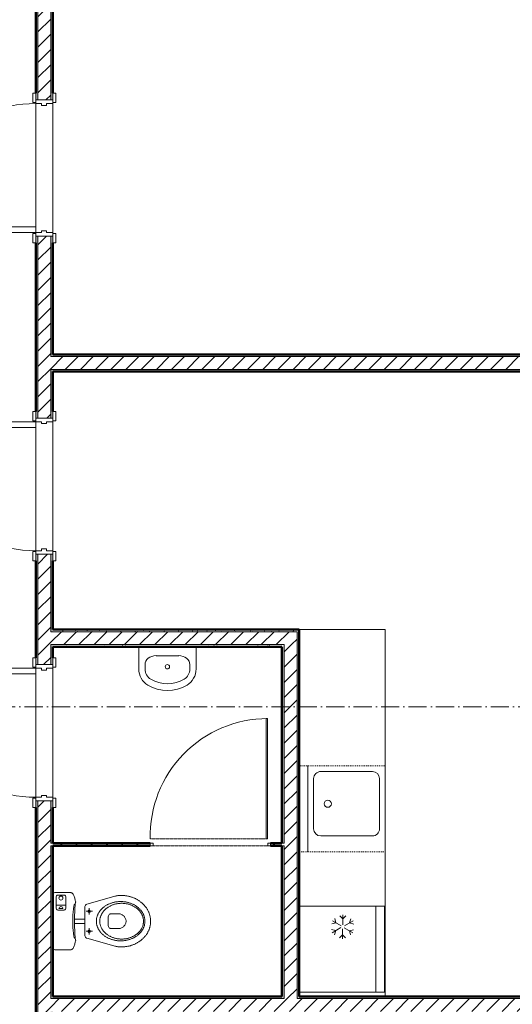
# Model space of a CAD drawing. Header units: millimetres. Extents: x -175722 to -110961, y 52375 to 104640.
# Tile 104 of 146: x -154943 to -154599, y 79926 to 80613. Entities that reach past the tile are written whole.
import ezdxf

# ---------------------------------------------------------------- set-up
doc = ezdxf.new("R2010")
doc.units = ezdxf.units.MM
for name, pattern in [('IMPORT-Kreska', [12.7, 6.35, -6.35]), ('Linia siatki', [19.05, 12.7, -3.175, 0, -3.175]), ('Przerywana gęsta', [4, 2, -2])]:
    doc.linetypes.add(name, pattern=pattern)
for name, color, linetype, lineweight in [('A-DETL-THIN', 151, 'Continuous', 5), ('A-DOOR', 31, 'Continuous', 5), ('A-DOOR-FRAM', 31, 'Continuous', 18), ('A-DOOR-HDLN', 31, 'Przerywana gęsta', 18), ('A-FLOR', 192, 'Continuous', 5), ('A-WALL', 113, 'Continuous', 5), ('A-WALL-PATT', 111, 'Continuous', 50), ('G-IMPT', 8, 'Continuous', 5), ('I-WALL', 2, 'Continuous', 5), ('inst_elektr', 7, 'Continuous', 5), ('inst_sanitarne', 7, 'Continuous', 5), ('L146_dwg', 8, 'Continuous', 5), ('S-GRID', 1, 'Continuous', 5)]:
    doc.layers.add(name, color=color, linetype=linetype, lineweight=lineweight)
pattern_1 = [(37.5, (-124135.7194, 82209.6026), (-0.2031655, 6.2155416), [0.1676, -4.7356, 0.1676, -5.3162, -5.2419]), (37.5, (-124135.7194, 82209.6026), (-0.2031655, 6.2155416), [-10.3871, 0.1676, -5.0743]), (7.5, (-124135.719, 82209.603), (5.7089758, 9.103654), [0.1676, -2.4775, 0.1676, -4.2517, -1.6935]), (7.5, (-124135.719, 82209.603), (5.7089758, 9.103654), [-7.0645, 0.1676, -1.5259]), (327.5, (-124139.687, 82209.6026), (10.0456335, 0.0182419), [0.1676, -1.4453, 0.1676, -5.6388, -7.5806]), (327.5, (-124139.687, 82209.6026), (10.0456335, 0.0182419), [-7.4193, 0.1676, -7.413]), (317.5, (-124139.687, 82209.603), (9.697195, 2.831187), [0.1676, -0.6388, 0.1676, -3.6388, -4.3548]), (317.5, (-124139.687, 82209.603), (9.697195, 2.831187), [-4.6129, 0.1676, -4.1872])]
pattern_2 = [(45, (-124135.7194, 82209.603), (-5.3033009, 5.3033009), [])]

# ---------------------------------------------------------------- blocks, each defined once
blk = doc.blocks.new('Drzwi-wewnętrzne-jednoskrzydłowe-czteropanelowe-drewniane - 90-2420798-PARTER')
at = {"layer": 'A-DOOR', "lineweight": 18}
for p, q in [((450, 956.8), (410, 956.8)), ((410, 956.8), (410, 56.8)), ((450, 56.8), (450, 956.8)), ((410, 56.8), (450, 56.8))]:
    blk.add_line(p, q, dxfattribs=at)
at = {"layer": 'A-DOOR'}
for p, q in [((-456.4, 76.8), (-521.4, 76.8)), ((-521.4, 76.8), (-521.4, 56.8)), ((-456.4, 56.8), (-456.4, 76.8)), ((521.3, 76.8), (456.3, 76.8)), ((456.3, 76.8), (456.3, 56.8)), ((521.3, 56.8), (521.3, 76.8)), ((-521.4, 56.8), (-456.4, 56.8)), ((456.3, 56.8), (521.3, 56.8)), ((-456.4, -63.2), (-521.4, -63.2)), ((-521.4, -63.2), (-521.4, -83.2)), ((-456.4, -83.2), (-456.4, -63.2)), ((521.3, -63.2), (456.3, -63.2)), ((456.3, -63.2), (456.3, -83.2)), ((521.3, -83.2), (521.3, -63.2)), ((-521.4, -83.2), (-456.4, -83.2)), ((456.3, -83.2), (521.3, -83.2))]:
    blk.add_line(p, q, dxfattribs=at)
blk.add_arc((450, 56.8), 900, 90, 180, dxfattribs=at)
at = {"layer": 'A-DOOR-FRAM'}
for p, q in [((-475, 56.8), (-475, -63.2)), ((-450, 56.8), (-456.4, 56.8)), ((-450, 16.8), (-450, 56.8)), ((-437.3, 16.8), (-450, 16.8)), ((-437.3, -18.1), (-437.3, 16.8)), ((450, 16.8), (437.3, 16.8)), ((437.3, 16.8), (437.3, -18.1)), ((450, 56.8), (450, 16.8)), ((456.3, 56.8), (450, 56.8)), ((475, -63.2), (475, 56.8)), ((-456.4, -63.2), (-450, -63.2)), ((-450, -63.2), (-450, -18.1)), ((-450, -18.1), (-437.3, -18.1)), ((437.3, -18.1), (450, -18.1)), ((450, -18.1), (450, -63.2)), ((450, -63.2), (456.3, -63.2))]:
    blk.add_line(p, q, dxfattribs=at)
blk = doc.blocks.new('UMYWALKA 2 - nowy blok_dwg_Basin 01_25-903400-PARTER')
at = {"layer": 'G-IMPT'}
blk.add_line((-479060, 105903), (-479060, 107684), dxfattribs=at)
at = {"layer": 'G-IMPT', "flags": 128}
for points in [[(-483660, 107684), (-483660, 105903), (-483647, 105706), (-483610, 105512), (-483548, 105325), (-483464, 105149), (-483358, 104987), (-483233, 104841), (-483090, 104713), (-482933, 104608), (-482561, 104425), (-482171, 104292), (-481769, 104211), (-481360, 104184), (-480951, 104211), (-480548, 104292), (-480158, 104425), (-479786, 104608), (-479629, 104713), (-479486, 104841), (-479361, 104987), (-479255, 105149), (-479171, 105325), (-479109, 105512), (-479072, 105706), (-479060, 105903)], [(-480449, 106966), (-482271, 106966), (-482271, 106967), (-482444, 106953), (-482611, 106913), (-482764, 106847), (-482899, 106759), (-483010, 106652), (-483092, 106530), (-483142, 106397), (-483160, 106259), (-483160, 105903), (-483152, 105776), (-483128, 105653), (-483088, 105533), (-483035, 105420), (-482967, 105316), (-482887, 105223), (-482795, 105142), (-482695, 105074), (-482379, 104919), (-482048, 104806), (-481707, 104738), (-481360, 104715), (-481013, 104738), (-480671, 104806), (-480340, 104919), (-480025, 105074), (-479924, 105142), (-479833, 105223), (-479752, 105316), (-479685, 105420), (-479631, 105533), (-479591, 105653), (-479568, 105776), (-479560, 105903), (-479560, 106259), (-479577, 106397), (-479627, 106530), (-479709, 106652), (-479820, 106759), (-479955, 106847), (-480108, 106913), (-480275, 106953), (-480449, 106967)]]:
    blk.add_lwpolyline(points, dxfattribs=at)
at = {"layer": 'G-IMPT'}
blk.add_circle((-481360, 106073), 175, dxfattribs=at)
blk = doc.blocks.new('UMYWALKA 2 - Typ 1-2421077-PARTER')
at = {"xscale": 0.08695841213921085, "yscale": 0.08695841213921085, "zscale": 0.08695841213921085, "rotation": 180}
blk.add_blockref('UMYWALKA 2 - nowy blok_dwg_Basin 01_25-903400-PARTER', (-41733.3, 9424.1), dxfattribs=at)
blk = doc.blocks.new('MISKA USTĘPOWA - nowy blok_dwg_KKP2001-SKN-B01x0701-901772-PARTER')
at = {"layer": 'G-IMPT'}
for p, q in [((112.7, -22.6), (112.7, -91)), ((-17, -151.6), (-17, -223.5)), ((0, -151.1), (-0.6, -151)), ((14.8, -151.9), (14.8, -223.5)), ((-93.3, -253.1), (-48, -253.1)), ((-70.7, -231.8), (-70.7, -277.7)), ((46.4, -253.1), (91.7, -253.1)), ((68.9, -231.8), (68.9, -277.7))]:
    blk.add_line(p, q, dxfattribs=at)
at = {"layer": 'G-IMPT', "flags": 128}
for points in [[(0, -151.8), (-5.4, -151.7), (-11, -151.7), (-16.9, -151.7), (-23, -151.7), (-29.2, -151.8), (-35.6, -151.9), (-42, -152), (-48.5, -152.2), (-55.1, -152.4), (-61.6, -152.6), (-68, -152.8), (-74.4, -153.1), (-80.6, -153.4), (-86.6, -153.7), (-92.5, -154.1), (-98.1, -154.5), (-103.4, -154.9), (-108.5, -155.3), (-113.1, -155.8), (-117.4, -156.3), (-121.3, -156.8), (-124.7, -157.3), (-127.6, -157.8), (-130, -158.4), (-131.8, -159), (-133, -159.6), (-138.6, -157.9), (-144.2, -156.4), (-149.9, -155), (-155.5, -153.6), (-161, -152.4), (-166.4, -151), (-171.7, -149.6), (-178.4, -147.2), (-184.3, -144.2), (-189.5, -140.7), (-193.7, -136.8), (-196.9, -132.7), (-198.8, -128.5), (-199.5, -124.3), (-199.5, -14.8), (-198.4, -9), (-195.5, -4.3), (-191.1, -1.2), (-185.7, 0)], [(185.7, 0), (191.1, -1.2), (195.5, -4.3), (198.4, -9), (199.5, -14.8), (199.5, -124.3), (198.8, -128.5), (196.9, -132.7), (193.7, -136.8), (189.5, -140.7), (184.3, -144.2), (178.4, -147.2), (171.7, -149.6), (166.4, -151), (161, -152.4), (155.5, -153.6), (149.9, -155), (144.2, -156.4), (138.6, -157.9), (133, -159.6), (131.8, -159), (130, -158.4), (127.6, -157.8), (124.7, -157.3), (121.3, -156.8), (117.4, -156.3), (113.1, -155.8), (108.5, -155.3), (103.4, -154.9), (98.1, -154.5), (92.5, -154.1), (86.6, -153.7), (80.6, -153.4), (74.4, -153.1), (68, -152.8), (61.6, -152.6), (55.1, -152.4), (48.5, -152.2), (42, -152), (35.6, -151.9), (29.2, -151.8), (23, -151.7), (16.9, -151.7), (11, -151.7), (5.4, -151.7), (0, -151.8)], [(-121.4, -150.3), (-116.4, -149.3), (-111.5, -148.4), (-106.5, -147.5), (-101.6, -146.7), (-96.6, -145.9), (-91.7, -145.1), (-86.7, -144.4), (-81.8, -143.7), (-76.8, -143.1), (-71.8, -142.5), (-66.9, -142), (-61.9, -141.4), (-57, -141), (-52, -140.5), (-47.1, -140.1), (-42.1, -139.8), (-37.2, -139.4), (-32.2, -139.2), (-27.3, -138.9), (-22.3, -138.7), (-17.3, -138.6), (-12.4, -138.4), (-7.4, -138.4), (-2.5, -138.3), (2.5, -138.3), (7.4, -138.4), (12.4, -138.4), (17.3, -138.6), (22.3, -138.7), (27.2, -138.9), (32.2, -139.2), (37.2, -139.4), (42.1, -139.8), (47.1, -140.1), (52, -140.5), (57, -141), (61.9, -141.4), (66.9, -142), (71.8, -142.5), (76.8, -143.1), (81.8, -143.7), (86.7, -144.4), (91.7, -145.1), (96.6, -145.9), (101.6, -146.7), (106.5, -147.5), (111.5, -148.4), (116.4, -149.3), (121.4, -150.3)], [(179.6, -478.3), (179.5, -483.3), (179.4, -488.3), (179.1, -493.3), (178.7, -498.2), (178.2, -503.1), (177.6, -508), (177, -512.8), (176.2, -517.6), (175.3, -522.4), (174.3, -527.1), (173.2, -531.8), (172.1, -536.4), (170.8, -541), (169.4, -545.5), (168, -550), (166.4, -554.4), (164.8, -558.8), (163.1, -563.2), (161.3, -567.5), (159.4, -571.7), (157.4, -575.9), (155.4, -580), (153.2, -584), (151, -588), (148.7, -592), (146.3, -595.8), (143.9, -599.7), (141.4, -603.4), (138.8, -607.1), (136.1, -610.7), (133.4, -614.2), (130.6, -617.7), (127.7, -621.1), (124.8, -624.4), (121.8, -627.6), (118.7, -630.8), (115.6, -633.9), (112.4, -636.9), (109.1, -639.8), (105.8, -642.6), (102.4, -645.4), (99, -648), (95.5, -650.6), (92, -653.1), (88.4, -655.5), (84.8, -657.8), (81.1, -660), (77.4, -662.2), (73.6, -664.2), (69.8, -666.1), (65.9, -668), (62, -669.7), (58.1, -671.3), (54.1, -672.8), (50, -674.3), (46, -675.6), (41.9, -676.8), (37.7, -677.9), (33.5, -678.9), (29.3, -679.8), (25.1, -680.5), (20.8, -681.2), (16.5, -681.7), (12.2, -682.1), (7.9, -682.5), (3.5, -682.6), (-0.9, -682.7), (-5.3, -682.6), (-9.7, -682.5), (-14, -682.1), (-18.3, -681.7), (-22.6, -681.2), (-26.9, -680.5), (-31.1, -679.8), (-35.3, -678.9), (-39.4, -677.9), (-43.5, -676.8), (-47.6, -675.6), (-51.7, -674.3), (-55.7, -672.8), (-59.6, -671.3), (-63.6, -669.7), (-67.4, -668), (-71.3, -666.1), (-75.1, -664.2), (-78.8, -662.2), (-82.5, -660), (-86.2, -657.8), (-89.8, -655.5), (-93.3, -653.1), (-96.8, -650.6), (-100.3, -648), (-103.6, -645.4), (-107, -642.6), (-110.2, -639.8), (-113.4, -636.9), (-116.6, -633.9), (-119.7, -630.8), (-122.7, -627.6), (-125.7, -624.4), (-128.6, -621.1), (-131.4, -617.7), (-134.2, -614.2), (-136.9, -610.7), (-139.5, -607.1), (-142.1, -603.4), (-144.5, -599.7), (-146.9, -595.8), (-149.3, -592), (-151.5, -588), (-153.7, -584), (-155.8, -580), (-157.8, -575.9), (-159.8, -571.7), (-161.6, -567.5), (-163.4, -563.2), (-165.1, -558.8), (-166.7, -554.4), (-168.2, -550), (-169.6, -545.5), (-171, -541), (-172.2, -536.4), (-173.4, -531.8), (-174.4, -527.1), (-175.4, -522.4), (-176.2, -517.6), (-177, -512.8), (-177.7, -508), (-178.3, -503.1), (-178.7, -498.2), (-179.1, -493.3), (-179.4, -488.3), (-179.5, -483.3), (-179.6, -478.3), (-179.5, -472.3), (-179.2, -466.4), (-178.7, -460.5), (-178, -454.6), (-177.2, -448.8), (-176.2, -443.1), (-175.2, -437.4), (-174, -431.7), (-172.7, -426.1), (-119.3, -237.9), (-117.4, -233.4), (-114.7, -229.9), (-111.2, -227.2), (-107.1, -225.3), (-102.5, -224), (-97.5, -223.2), (-92.1, -222.9), (-86.6, -222.7), (-80.9, -222.7), (-0.9, -222.7), (80.8, -222.7)], [(-62.7, -253.1), (-62.7, -253), (-62.7, -252.8), (-62.8, -252.6), (-62.8, -252.5), (-62.8, -252.3), (-62.8, -252.2), (-62.8, -252), (-62.8, -251.9), (-62.9, -251.7), (-62.9, -251.6), (-62.9, -251.4), (-63, -251.3), (-63, -251.1), (-63, -251), (-63.1, -250.8), (-63.1, -250.7), (-63.2, -250.5), (-63.2, -250.4), (-63.3, -250.2), (-63.3, -250.1), (-63.4, -249.9), (-63.5, -249.8), (-63.5, -249.7), (-63.6, -249.5), (-63.7, -249.4), (-63.7, -249.3), (-63.8, -249.1), (-63.9, -249), (-64, -248.9), (-64, -248.7), (-64.1, -248.6), (-64.2, -248.5), (-64.3, -248.3), (-64.4, -248.2), (-64.5, -248.1), (-64.6, -248), (-64.7, -247.9), (-64.8, -247.7), (-64.9, -247.6), (-65, -247.5), (-65.1, -247.4), (-65.2, -247.3), (-65.3, -247.2), (-65.5, -247.1), (-65.6, -247), (-65.7, -246.9), (-65.8, -246.8), (-65.9, -246.7), (-66.1, -246.6), (-66.2, -246.5), (-66.3, -246.4), (-66.5, -246.4), (-66.6, -246.3), (-66.7, -246.2), (-66.9, -246.1), (-67, -246), (-67.1, -246), (-67.3, -245.9), (-67.4, -245.8), (-67.6, -245.8), (-67.7, -245.7), (-67.8, -245.7), (-68, -245.6), (-68.1, -245.6), (-68.3, -245.5), (-68.4, -245.5), (-68.6, -245.4), (-68.7, -245.4), (-68.9, -245.3), (-69, -245.3), (-69.2, -245.3), (-69.3, -245.2), (-69.5, -245.2), (-69.6, -245.2), (-69.8, -245.2), (-69.9, -245.2), (-70.1, -245.1), (-70.2, -245.1), (-70.4, -245.1), (-70.6, -245.1), (-70.7, -245.1), (-70.9, -245.1), (-71, -245.1), (-71.2, -245.1), (-71.3, -245.1), (-71.5, -245.2), (-71.6, -245.2), (-71.8, -245.2), (-71.9, -245.2), (-72.1, -245.2), (-72.2, -245.3), (-72.4, -245.3), (-72.6, -245.3), (-72.7, -245.4), (-72.9, -245.4), (-73, -245.5), (-73.1, -245.5), (-73.3, -245.5), (-73.4, -245.6), (-73.6, -245.6), (-73.7, -245.7), (-73.9, -245.8), (-74, -245.8), (-74.2, -245.9), (-74.3, -246), (-74.4, -246), (-74.6, -246.1), (-74.7, -246.2), (-74.8, -246.3), (-75, -246.3), (-75.1, -246.4), (-75.2, -246.5), (-75.4, -246.6), (-75.5, -246.7), (-75.6, -246.8), (-75.7, -246.9), (-75.8, -247), (-76, -247.1), (-76.1, -247.2), (-76.2, -247.3), (-76.3, -247.4), (-76.4, -247.5), (-76.5, -247.6), (-76.6, -247.7), (-76.7, -247.8), (-76.8, -248), (-76.9, -248.1), (-77, -248.2), (-77.1, -248.3), (-77.2, -248.4), (-77.3, -248.6), (-77.4, -248.7), (-77.5, -248.8), (-77.5, -249), (-77.6, -249.1), (-77.7, -249.2), (-77.8, -249.4), (-77.8, -249.5), (-77.9, -249.6), (-78, -249.8), (-78, -249.9), (-78.1, -250.1), (-78.2, -250.2), (-78.2, -250.4), (-78.3, -250.5), (-78.3, -250.7), (-78.4, -250.8), (-78.4, -250.9), (-78.4, -251.1), (-78.5, -251.2), (-78.5, -251.4), (-78.5, -251.6), (-78.6, -251.7), (-78.6, -251.9), (-78.6, -252), (-78.6, -252.2), (-78.7, -252.3), (-78.7, -252.5), (-78.7, -252.6), (-78.7, -252.8), (-78.7, -252.9), (-78.7, -253.1), (-78.7, -253.2), (-78.7, -253.4), (-78.7, -253.6), (-78.7, -253.7), (-78.7, -253.9), (-78.6, -254), (-78.6, -254.2), (-78.6, -254.3), (-78.6, -254.5), (-78.6, -254.6), (-78.5, -254.8), (-78.5, -254.9), (-78.5, -255.1), (-78.4, -255.2), (-78.4, -255.4), (-78.3, -255.5), (-78.3, -255.7), (-78.2, -255.8), (-78.2, -256), (-78.1, -256.1), (-78.1, -256.2), (-78, -256.4), (-77.9, -256.5), (-77.9, -256.7), (-77.8, -256.8), (-77.7, -256.9), (-77.6, -257.1), (-77.6, -257.2), (-77.5, -257.3), (-77.4, -257.5), (-77.3, -257.6), (-77.2, -257.7), (-77.1, -257.9), (-77, -258), (-76.9, -258.1), (-76.8, -258.2), (-76.7, -258.3), (-76.6, -258.5), (-76.5, -258.6), (-76.4, -258.7), (-76.3, -258.8), (-76.2, -258.9), (-76.1, -259), (-76, -259.1), (-75.9, -259.2), (-75.7, -259.3), (-75.6, -259.4), (-75.5, -259.5), (-75.4, -259.6), (-75.2, -259.7), (-75.1, -259.8), (-75, -259.8), (-74.9, -259.9), (-74.7, -260), (-74.6, -260.1), (-74.4, -260.2), (-74.3, -260.2), (-74.2, -260.3), (-74, -260.4), (-73.9, -260.4), (-73.7, -260.5), (-73.6, -260.5), (-73.5, -260.6), (-73.3, -260.6), (-73.2, -260.7), (-73, -260.7), (-72.9, -260.8), (-72.7, -260.8), (-72.6, -260.9), (-72.4, -260.9), (-72.3, -260.9), (-72.1, -261), (-72, -261), (-71.8, -261), (-71.7, -261), (-71.5, -261), (-71.3, -261.1), (-71.2, -261.1), (-71, -261.1), (-70.9, -261.1), (-70.7, -261.1), (-70.6, -261.1), (-70.4, -261.1), (-70.3, -261.1), (-70.1, -261.1), (-70, -261), (-69.8, -261), (-69.7, -261), (-69.5, -261), (-69.3, -261), (-69.2, -260.9), (-69, -260.9), (-68.9, -260.9), (-68.7, -260.8), (-68.6, -260.8), (-68.4, -260.7), (-68.3, -260.7), (-68.1, -260.7), (-68, -260.6), (-67.9, -260.5), (-67.7, -260.5), (-67.6, -260.4), (-67.4, -260.4), (-67.3, -260.3), (-67.1, -260.2), (-67, -260.2), (-66.9, -260.1), (-66.7, -260), (-66.6, -259.9), (-66.5, -259.9), (-66.3, -259.8), (-66.2, -259.7), (-66.1, -259.6), (-66, -259.5), (-65.8, -259.4), (-65.7, -259.3), (-65.6, -259.2), (-65.5, -259.1), (-65.4, -259), (-65.3, -258.9), (-65.1, -258.8), (-65, -258.7), (-64.9, -258.6), (-64.8, -258.5), (-64.7, -258.4), (-64.6, -258.2), (-64.5, -258.1), (-64.4, -258), (-64.3, -257.9), (-64.2, -257.7), (-64.1, -257.6), (-64.1, -257.5), (-64, -257.4), (-63.9, -257.2), (-63.8, -257.1), (-63.7, -257), (-63.7, -256.8), (-63.6, -256.7), (-63.5, -256.6), (-63.5, -256.4), (-63.4, -256.3), (-63.3, -256.1), (-63.3, -256), (-63.2, -255.8), (-63.2, -255.7), (-63.1, -255.5), (-63.1, -255.4), (-63, -255.2), (-63, -255.1), (-63, -254.9), (-62.9, -254.8), (-62.9, -254.6), (-62.9, -254.5), (-62.8, -254.3), (-62.8, -254.2), (-62.8, -254), (-62.8, -253.9), (-62.8, -253.7), (-62.8, -253.6), (-62.7, -253.4), (-62.7, -253.3), (-62.7, -253.1)], [(76.9, -253.1), (75.7, -257.5), (72.8, -260.2), (68.9, -261.1), (65.1, -260.2), (62.2, -257.5), (61, -253.1), (62.2, -248.7), (65.1, -246), (68.9, -245.1), (72.8, -246), (75.7, -248.7), (76.9, -253.1)], [(80.8, -222.7), (86.3, -222.7), (91.8, -222.8), (97.2, -223.2), (102.4, -224), (107.1, -225.2), (111.3, -227.1), (114.8, -229.7), (117.5, -233.1), (119.2, -237.5), (172.7, -426.1), (174, -431.7), (175.2, -437.4), (176.2, -443.1), (177.2, -448.8), (178, -454.6), (178.7, -460.5), (179.2, -466.4), (179.5, -472.3), (179.6, -478.3)]]:
    blk.add_lwpolyline(points, dxfattribs=at)
for points in [[(89.5, -22.6), (170.5, -22.6), (176.4, -24.3), (180.6, -28.9), (182.2, -35.3), (182.2, -77.9), (180.6, -84.3), (176.4, -88.9), (170.5, -90.6), (89.5, -90.6), (83.6, -88.9), (79.4, -84.3), (77.8, -77.9), (77.8, -35.3), (79.4, -28.9), (83.6, -24.3)], [(87.9, -56.6), (87.8, -70.7), (87.8, -70.7), (87.9, -70.7), (87.9, -70.7), (93.4, -69.6), (97.9, -66.6), (100.9, -62.1), (102.1, -56.6), (100.9, -51.1), (97.9, -46.6), (93.4, -43.6), (87.9, -42.5)], [(161, -42.5), (166.5, -43.6), (171, -46.6), (174, -51.1), (175.1, -56.6), (174, -62.1), (171, -66.6), (166.5, -69.6), (161, -70.7), (155.5, -69.6), (151, -66.6), (148, -62.1), (146.8, -56.6), (148, -51.1), (151, -46.6), (155.5, -43.6)], [(-0.2, -303.6), (-4.4, -303.7), (-8.7, -303.9), (-12.8, -304.3), (-17, -304.9), (-21.1, -305.6), (-25.2, -306.4), (-29.3, -307.4), (-33.3, -308.6), (-37.2, -309.9), (-41.1, -311.3), (-45, -312.9), (-48.8, -314.6), (-52.5, -316.5), (-56.2, -318.5), (-59.9, -320.6), (-63.5, -322.8), (-67, -325.2), (-70.4, -327.7), (-73.8, -330.3), (-77.2, -333), (-80.4, -335.8), (-83.6, -338.8), (-86.8, -341.8), (-89.8, -345), (-92.8, -348.3), (-95.7, -351.6), (-98.5, -355.1), (-101.2, -358.7), (-103.9, -362.4), (-106.4, -366.1), (-108.9, -370), (-111.3, -373.9), (-113.6, -378), (-115.8, -382.1), (-117.9, -386.3), (-119.9, -390.6), (-121.8, -394.9), (-123.6, -399.4), (-125.3, -403.9), (-126.9, -408.4), (-128.4, -413.1), (-129.8, -417.8), (-131.1, -422.6), (-132.2, -427.4), (-133.3, -432.3), (-134.2, -437.2), (-135, -442.2), (-135.7, -447.3), (-136.3, -452.4), (-136.8, -457.5), (-137.1, -462.7), (-137.3, -467.9), (-137.3, -473.2), (-137.3, -478.5), (-137.1, -483.7), (-136.8, -488.9), (-136.3, -494), (-135.7, -499.1), (-135, -504.2), (-134.2, -509.2), (-133.3, -514.1), (-132.2, -519), (-131.1, -523.8), (-129.8, -528.6), (-128.4, -533.3), (-126.9, -537.9), (-125.3, -542.5), (-123.6, -547), (-121.8, -551.5), (-119.9, -555.8), (-117.9, -560.1), (-115.8, -564.3), (-113.6, -568.4), (-111.3, -572.4), (-108.9, -576.4), (-106.4, -580.3), (-103.9, -584), (-101.2, -587.7), (-98.5, -591.3), (-95.7, -594.7), (-92.8, -598.1), (-89.8, -601.4), (-86.8, -604.6), (-83.6, -607.6), (-80.4, -610.6), (-77.2, -613.4), (-73.8, -616.1), (-70.4, -618.7), (-67, -621.2), (-63.5, -623.6), (-59.9, -625.8), (-56.2, -627.9), (-52.5, -629.9), (-48.8, -631.8), (-45, -633.5), (-41.1, -635), (-37.2, -636.5), (-33.3, -637.8), (-29.3, -638.9), (-25.2, -639.9), (-21.1, -640.8), (-17, -641.5), (-12.8, -642.1), (-8.7, -642.5), (-4.4, -642.7), (-0.2, -642.8), (4.1, -642.7), (8.3, -642.5), (12.5, -642.1), (16.7, -641.5), (20.8, -640.8), (24.9, -639.9), (28.9, -638.9), (32.9, -637.8), (36.9, -636.5), (40.8, -635), (44.7, -633.5), (48.5, -631.8), (52.2, -629.9), (55.9, -627.9), (59.6, -625.8), (63.1, -623.6), (66.7, -621.2), (70.1, -618.7), (73.5, -616.1), (76.9, -613.4), (80.1, -610.6), (83.3, -607.6), (86.4, -604.6), (89.5, -601.4), (92.4, -598.1), (95.3, -594.7), (98.2, -591.3), (100.9, -587.7), (103.5, -584), (106.1, -580.3), (108.6, -576.4), (111, -572.4), (113.3, -568.4), (115.5, -564.3), (117.6, -560.1), (119.6, -555.8), (121.5, -551.5), (123.3, -547), (125, -542.5), (126.6, -537.9), (128.1, -533.3), (129.5, -528.6), (130.8, -523.8), (131.9, -519), (133, -514.1), (133.9, -509.2), (134.7, -504.2), (135.4, -499.1), (136, -494), (136.4, -488.9), (136.8, -483.7), (136.9, -478.5), (137, -473.2), (136.9, -467.9), (136.8, -462.7), (136.4, -457.5), (136, -452.4), (135.4, -447.3), (134.7, -442.2), (133.9, -437.2), (133, -432.3), (131.9, -427.4), (130.8, -422.6), (129.5, -417.8), (128.1, -413.1), (126.6, -408.4), (125, -403.9), (123.3, -399.4), (121.5, -394.9), (119.6, -390.6), (117.6, -386.3), (115.5, -382.1), (113.3, -378), (111, -373.9), (108.6, -370), (106.1, -366.1), (103.5, -362.4), (100.9, -358.7), (98.2, -355.1), (95.3, -351.6), (92.4, -348.3), (89.5, -345), (86.4, -341.8), (83.3, -338.8), (80.1, -335.8), (76.9, -333), (73.5, -330.3), (70.1, -327.7), (66.7, -325.2), (63.1, -322.8), (59.6, -320.6), (55.9, -318.5), (52.2, -316.5), (48.5, -314.6), (44.7, -312.9), (40.8, -311.3), (36.9, -309.9), (32.9, -308.6), (28.9, -307.4), (24.9, -306.4), (20.8, -305.6), (16.7, -304.9), (12.5, -304.3), (8.3, -303.9), (4.1, -303.7)], [(-0.2, -327.7), (-4.4, -327.8), (-8.7, -328.1), (-12.9, -328.5), (-17, -329.1), (-21.2, -329.9), (-25.2, -330.8), (-29.3, -331.9), (-33.2, -333.2), (-37.2, -334.6), (-41, -336.2), (-44.9, -337.9), (-48.6, -339.7), (-52.3, -341.7), (-55.9, -343.9), (-59.5, -346.2), (-63, -348.6), (-66.4, -351.1), (-69.8, -353.8), (-73.1, -356.6), (-76.3, -359.6), (-79.4, -362.6), (-82.4, -365.8), (-85.4, -369.1), (-88.3, -372.5), (-91, -376), (-93.7, -379.6), (-96.3, -383.3), (-98.8, -387.1), (-101.2, -391.1), (-103.5, -395.1), (-105.7, -399.2), (-107.8, -403.4), (-109.8, -407.7), (-111.6, -412), (-113.4, -416.5), (-115, -421), (-116.6, -425.6), (-118, -430.2), (-119.2, -435), (-120.4, -439.8), (-121.4, -444.7), (-122.3, -449.6), (-123.1, -454.6), (-123.7, -459.6), (-124.2, -464.7), (-124.6, -469.8), (-124.8, -475), (-124.9, -480.3), (-124.8, -485.5), (-124.6, -490.7), (-124.2, -495.8), (-123.7, -500.9), (-123.1, -506), (-122.3, -510.9), (-121.4, -515.9), (-120.4, -520.7), (-119.2, -525.5), (-118, -530.3), (-116.6, -534.9), (-115, -539.5), (-113.4, -544.1), (-111.6, -548.5), (-109.8, -552.9), (-107.8, -557.2), (-105.7, -561.3), (-103.5, -565.5), (-101.2, -569.5), (-98.8, -573.4), (-96.3, -577.2), (-93.7, -580.9), (-91, -584.5), (-88.3, -588), (-85.4, -591.4), (-82.4, -594.7), (-79.4, -597.9), (-76.3, -601), (-73.1, -603.9), (-69.8, -606.7), (-66.4, -609.4), (-63, -611.9), (-59.5, -614.4), (-55.9, -616.6), (-52.3, -618.8), (-48.6, -620.8), (-44.9, -622.7), (-41, -624.4), (-37.2, -625.9), (-33.2, -627.3), (-29.3, -628.6), (-25.2, -629.7), (-21.2, -630.6), (-17, -631.4), (-12.9, -632), (-8.7, -632.5), (-4.4, -632.7), (-0.2, -632.8), (4.1, -632.7), (8.4, -632.5), (12.6, -632), (16.7, -631.4), (20.8, -630.6), (24.9, -629.7), (28.9, -628.6), (32.9, -627.3), (36.9, -625.9), (40.7, -624.4), (44.5, -622.7), (48.3, -620.8), (52, -618.8), (55.6, -616.6), (59.2, -614.4), (62.7, -611.9), (66.1, -609.4), (69.5, -606.7), (72.8, -603.9), (76, -601), (79.1, -597.9), (82.1, -594.7), (85.1, -591.4), (87.9, -588), (90.7, -584.5), (93.4, -580.9), (96, -577.2), (98.5, -573.4), (100.9, -569.5), (103.2, -565.5), (105.4, -561.3), (107.5, -557.2), (109.5, -552.9), (111.3, -548.5), (113.1, -544.1), (114.7, -539.5), (116.2, -534.9), (117.6, -530.3), (118.9, -525.5), (120.1, -520.7), (121.1, -515.9), (122, -510.9), (122.8, -506), (123.4, -500.9), (123.9, -495.8), (124.3, -490.7), (124.5, -485.5), (124.5, -480.3), (124.5, -475), (124.3, -469.8), (123.9, -464.7), (123.4, -459.6), (122.8, -454.6), (122, -449.6), (121.1, -444.7), (120.1, -439.8), (118.9, -435), (117.6, -430.2), (116.2, -425.6), (114.7, -421), (113.1, -416.5), (111.3, -412), (109.5, -407.7), (107.5, -403.4), (105.4, -399.2), (103.2, -395.1), (100.9, -391.1), (98.5, -387.1), (96, -383.3), (93.4, -379.6), (90.7, -376), (87.9, -372.5), (85.1, -369.1), (82.1, -365.8), (79.1, -362.6), (76, -359.6), (72.8, -356.6), (69.5, -353.8), (66.1, -351.1), (62.7, -348.6), (59.2, -346.2), (55.6, -343.9), (52, -341.7), (48.3, -339.7), (44.5, -337.9), (40.7, -336.2), (36.9, -334.6), (32.9, -333.2), (28.9, -331.9), (24.9, -330.8), (20.8, -329.9), (16.7, -329.1), (12.6, -328.5), (8.4, -328.1), (4.1, -327.8)], [(-2.5, -387), (-30.4, -387), (-37.5, -387.8), (-42.9, -390), (-46.8, -393.1), (-49.3, -396.9), (-50.8, -400.9), (-51.5, -404.9), (-51.7, -408.3), (-51.9, -461), (-51.5, -466), (-50.6, -470.9), (-49.1, -475.7), (-47.1, -480.3), (-44.7, -484.7), (-41.8, -488.8), (-38.6, -492.7), (-35, -496.4), (-31.1, -499.7), (-27.1, -502.6), (-22.8, -505.2), (-18.4, -507.4), (-13.9, -509.1), (-9.3, -510.4), (-4.7, -511.2), (-0.2, -511.5), (4.1, -511.2), (8.4, -510.5), (12.7, -509.4), (17, -507.8), (21.2, -505.9), (25.2, -503.5), (29.2, -500.9), (32.9, -497.9), (36.4, -494.6), (39.6, -491.1), (42.5, -487.3), (45.1, -483.2), (47.3, -479), (49.1, -474.6), (50.4, -470.1), (51.2, -465.5), (51.5, -460.7), (51.5, -408.1), (51.3, -404.7), (50.6, -400.9), (49.1, -396.9), (46.5, -393.1), (42.7, -390), (37.3, -387.8), (30.1, -387)]]:
    blk.add_lwpolyline(points, close=True, dxfattribs=at)
blk = doc.blocks.new('MISKA USTĘPOWA - Typ 1-2421141-PARTER')
at = {"rotation": 180}
blk.add_blockref('MISKA USTĘPOWA - nowy blok_dwg_KKP2001-SKN-B01x0701-901772-PARTER', (125, 60), dxfattribs=at)
blk = doc.blocks.new('Drzwi jednoskrzydlowe - 80-2421347-PARTER')
at = {"layer": 'A-DOOR'}
for p, q in [((-344.4, 11.5), (-334.4, 11.5)), ((-344.4, -828.5), (-344.4, 11.5)), ((-334.4, 11.5), (-334.4, -828.5)), ((-334.4, -828.5), (-344.4, -828.5))]:
    blk.add_line(p, q, dxfattribs=at)
blk.add_arc((-344.4, -8.9), 819.6, 270, 1.42535, dxfattribs=at)
at = {"layer": 'A-DOOR-FRAM'}
for p, q in [((-365, 40), (-365, 60)), ((-365, 60), (-345, 60)), ((-345, 40), (-365, 40)), ((-345, 60), (-345, 40)), ((455, 40), (455, 60)), ((455, 60), (475, 60)), ((475, 40), (455, 40)), ((475, 60), (475, 40))]:
    blk.add_line(p, q, dxfattribs=at)
at = {"layer": 'A-DOOR-HDLN'}
for p, q in [((-345, 60), (455, 60)), ((-344.4, 11.5), (475, 11.5))]:
    blk.add_line(p, q, dxfattribs=at)
blk = doc.blocks.new('Drzwi-wewnętrzne-jednoskrzydłowe-czteropanelowe-drewniane - 90-2421875-PARTER')
at = {"layer": 'A-DOOR'}
for p, q in [((-521.4, 83.2), (-456.4, 83.2)), ((-521.4, 63.2), (-521.4, 83.2)), ((-456.4, 83.2), (-456.4, 63.2)), ((456.3, 83.2), (521.3, 83.2)), ((456.3, 63.2), (456.3, 83.2)), ((521.3, 83.2), (521.3, 63.2)), ((-456.4, 63.2), (-521.4, 63.2)), ((521.3, 63.2), (456.3, 63.2)), ((-521.4, -56.8), (-456.4, -56.8)), ((-521.4, -76.8), (-521.4, -56.8)), ((-456.4, -56.8), (-456.4, -76.8)), ((456.3, -56.8), (521.3, -56.8)), ((456.3, -76.8), (456.3, -56.8)), ((521.3, -56.8), (521.3, -76.8)), ((-456.4, -76.8), (-521.4, -76.8)), ((521.3, -76.8), (456.3, -76.8))]:
    blk.add_line(p, q, dxfattribs=at)
at = {"layer": 'A-DOOR', "lineweight": 18}
for p, q in [((410, -56.8), (450, -56.8)), ((410, -956.8), (410, -56.8)), ((450, -56.8), (450, -956.8)), ((450, -956.8), (410, -956.8))]:
    blk.add_line(p, q, dxfattribs=at)
at = {"layer": 'A-DOOR'}
blk.add_arc((450, -56.8), 900, 180, 270, dxfattribs=at)
at = {"layer": 'A-DOOR-FRAM'}
for p, q in [((-475, -56.8), (-475, 63.2)), ((-456.4, 63.2), (-450, 63.2)), ((-450, 63.2), (-450, 18.1)), ((-450, 18.1), (-437.3, 18.1)), ((-437.3, 18.1), (-437.3, -16.8)), ((437.3, 18.1), (450, 18.1)), ((437.3, -16.8), (437.3, 18.1)), ((450, 63.2), (456.3, 63.2)), ((450, 18.1), (450, 63.2)), ((475, 63.2), (475, -56.8)), ((-450, -56.8), (-456.4, -56.8)), ((-450, -16.8), (-450, -56.8)), ((-437.3, -16.8), (-450, -16.8)), ((450, -16.8), (437.3, -16.8)), ((450, -56.8), (450, -16.8)), ((456.3, -56.8), (450, -56.8))]:
    blk.add_line(p, q, dxfattribs=at)
blk = doc.blocks.new('L146_dwg_Zlew 2D - 60x60 jednokomorowy-16008682-146  Piętro 6 C-2457469-PARTER')
at = {"layer": 'inst_sanitarne', "color": 9, "linetype": 'IMPORT-Kreska'}
for p, q in [((0, 600), (0, 0)), ((600, 0), (600, 600))]:
    blk.add_line(p, q, dxfattribs=at)
at = {"layer": 'inst_sanitarne', "color": 9}
for p, q in [((600, 600), (0, 600)), ((440, 560), (90, 560)), ((40, 510), (40, 150)), ((490, 150), (490, 510)), ((90, 100), (440, 100)), ((0, 60), (600, 60))]:
    blk.add_line(p, q, dxfattribs=at)
blk.add_circle((265, 199), 25, dxfattribs=at)
for centre, start, end in [((90, 510), 90, 180), ((440, 510), 360, 90), ((90, 150), 180, 270), ((440, 150), 270, 0)]:
    blk.add_arc(centre, 50, start, end, dxfattribs=at)
blk = doc.blocks.new('L146_dwg_Lodówka_2D - Lodówka_2D-15743939-146  Piętro 6 C-2457470-PARTER')
at = {"layer": 'inst_elektr', "color": 9}
for p, q in [((450, 304.4), (415, 365.1)), ((463.3, 303.7), (498.3, 364.4)), ((442.7, 293.2), (372.7, 293.2)), ((448.7, 281.3), (413.7, 220.7)), ((462.1, 280.6), (497.1, 220)), ((469.4, 291.8), (539.4, 291.8)), ((0, 60), (600, 60))]:
    blk.add_line(p, q, dxfattribs=at)
at = {"layer": 'inst_elektr', "color": 9, "flags": 128}
blk.add_lwpolyline([(600, 600), (600, 0), (0, 0), (0, 600)], close=True, dxfattribs=at)
for points in [[(436.7, 369.8), (429, 340.8), (400, 348.6)], [(513.3, 347.9), (484.3, 340.1), (476.6, 369.1)], [(379.5, 314.4), (400.7, 293.2), (379.5, 272)], [(532.6, 270.6), (511.4, 291.8), (532.6, 313)], [(398.8, 237.2), (427.7, 244.9), (435.5, 216)], [(475.3, 215.3), (483.1, 244.2), (512.1, 236.5)]]:
    blk.add_lwpolyline(points, dxfattribs=at)
blk = doc.blocks.new('1')
at = {"layer": 'A-WALL-PATT', "lineweight": 5}
h = blk.add_hatch(dxfattribs=at)
h.set_pattern_fill('FP_1', color=256, scale=0.1, style=0, pattern_type=2)
h.set_pattern_definition(pattern_1)
h.paths.add_polyline_path([(-150782.15, 84979.25), (-150782.15, 85010.75), (-150783.65, 85010.75), (-150783.65, 84979.25)])
h.paths.add_polyline_path([(-150782.15, 85105.75), (-150782.15, 85259.75), (-150783.65, 85259.75), (-150783.65, 85105.75)])
h.paths.add_polyline_path([(-150783.65, 85354.75), (-150782.15, 85354.75), (-150782.15, 85431.75), (-150783.65, 85431.75), (-150783.65, 85359.38)])
h.paths.add_polyline_path([(-150783.65, 85526.75), (-150782.15, 85526.75), (-150782.15, 85653.75), (-150783.65, 85653.75), (-150783.65, 85531.38)])
h.paths.add_polyline_path([(-150783.65, 85748.75), (-150782.15, 85748.75), (-150782.15, 85928.75), (-150783.65, 85928.75), (-150783.65, 85753.38)])
h.paths.add_polyline_path([(-150783.65, 86023.75), (-150782.15, 86023.75), (-150782.15, 86126.25), (-150783.65, 86126.25), (-150783.65, 86028.38)])
h = blk.add_hatch(dxfattribs=at)
h.set_pattern_fill('FP_3', color=256, scale=0.1, style=0, pattern_type=2)
h.set_pattern_definition(pattern_2)
h.paths.add_polyline_path([(-150782.15, 84977.75), (-150773.15, 84977.75), (-150773.15, 85010.75), (-150782.15, 85010.75), (-150782.15, 84979.25)])
h.paths.add_polyline_path([(-150773.15, 85105.75), (-150773.15, 85259.75), (-150782.15, 85259.75), (-150782.15, 85105.75), (-150776.16, 85105.75)])
h.paths.add_polyline_path([(-150779.65, 85354.75), (-150773.15, 85354.75), (-150773.15, 85431.75), (-150782.15, 85431.75), (-150782.15, 85354.75)])
h.paths.add_polyline_path([(-150779.65, 85526.75), (-150773.15, 85526.75), (-150773.15, 85653.75), (-150782.15, 85653.75), (-150782.15, 85526.75)])
h.paths.add_polyline_path([(-150782.15, 85748.75), (-150773.15, 85748.75), (-150773.15, 85928.75), (-150782.15, 85928.75), (-150782.15, 85900.34)])
h.paths.add_polyline_path([(-150776.16, 86023.75), (-150773.15, 86023.75), (-150773.15, 86127.75), (-150782.15, 86127.75), (-150782.15, 86023.75), (-150779.65, 86023.75)])
h = blk.add_hatch(dxfattribs=at)
h.set_pattern_fill('FP_1', color=256, scale=0.1, style=0, pattern_type=2)
h.set_pattern_definition(pattern_1)
h.paths.add_polyline_path([(-150771.65, 84979.25), (-150771.65, 85010.75), (-150773.15, 85010.75), (-150773.15, 84979.25)])
h.paths.add_polyline_path([(-150771.65, 85105.75), (-150771.65, 85112.75), (-150773.15, 85112.75), (-150773.15, 85105.75)])
h.paths.add_polyline_path([(-150771.65, 85121.75), (-150771.65, 85228.25), (-150773.15, 85228.25), (-150773.15, 85121.75)])
h.paths.add_polyline_path([(-150773.15, 85230.25), (-150771.65, 85230.25), (-150771.65, 85259.75), (-150773.15, 85259.75), (-150773.15, 85233.85)])
h.paths.add_polyline_path([(-150773.15, 85354.75), (-150771.65, 85354.75), (-150771.65, 85368.75), (-150773.15, 85368.75), (-150773.15, 85359.38)])
h.paths.add_polyline_path([(-150773.15, 85377.75), (-150771.65, 85377.75), (-150771.65, 85431.75), (-150773.15, 85431.75), (-150773.15, 85427.11)])
h.paths.add_polyline_path([(-150771.65, 85526.75), (-150771.65, 85560.75), (-150773.15, 85560.75), (-150773.15, 85526.75)])
h.paths.add_polyline_path([(-150773.15, 85569.75), (-150771.65, 85569.75), (-150771.65, 85653.75), (-150773.15, 85653.75), (-150773.15, 85649.11)])
h.paths.add_polyline_path([(-150771.65, 85748.75), (-150771.65, 85843.25), (-150773.15, 85843.25), (-150773.15, 85748.75)])
h.paths.add_polyline_path([(-150771.65, 85854.75), (-150771.65, 85928.75), (-150773.15, 85928.75), (-150773.15, 85854.75)])
h.paths.add_polyline_path([(-150773.15, 86023.75), (-150771.65, 86023.75), (-150771.65, 86126.25), (-150773.15, 86126.25), (-150773.15, 86122.5)])
h = blk.add_hatch(dxfattribs=at)
h.set_pattern_fill('FP_3', color=256, scale=0.1, style=0, pattern_type=2)
h.set_pattern_definition(pattern_2)
h.paths.add_polyline_path([(-150424.53, 85560.75), (-150332.15, 85560.75), (-150332.15, 85569.75), (-150773.15, 85569.75), (-150773.15, 85560.75), (-150548.05, 85560.75)])
h = blk.add_hatch(dxfattribs=at)
h.set_pattern_fill('FP_1', color=256, scale=0.1, style=0, pattern_type=2)
h.set_pattern_definition(pattern_1)
h.paths.add_polyline_path([(-150333.65, 85569.75), (-150333.65, 85571.25), (-150771.65, 85571.25), (-150771.65, 85569.75), (-150424.53, 85569.75)])
h = blk.add_hatch(dxfattribs=at)
h.set_pattern_fill('FP_1', color=256, scale=0.1, style=0, pattern_type=2)
h.set_pattern_definition(pattern_1)
h.paths.add_polyline_path([(-150333.65, 85559.25), (-150333.65, 85560.75), (-150771.65, 85560.75), (-150771.65, 85559.25), (-150424.53, 85559.25)])
h = blk.add_hatch(dxfattribs=at)
h.set_pattern_fill('FP_3', color=256, scale=0.1, style=0, pattern_type=2)
h.set_pattern_definition(pattern_2)
h.paths.add_polyline_path([(-150601.15, 85368.75), (-150601.15, 85377.75), (-150773.15, 85377.75), (-150773.15, 85368.75), (-150610.15, 85368.75)])
h = blk.add_hatch(dxfattribs=at)
h.set_pattern_fill('FP_1', color=256, scale=0.1, style=0, pattern_type=2)
h.set_pattern_definition(pattern_1)
h.paths.add_polyline_path([(-150601.15, 85377.75), (-150599.65, 85377.75), (-150599.65, 85379.25), (-150771.65, 85379.25), (-150771.65, 85377.75)])
h = blk.add_hatch(dxfattribs=at)
h.set_pattern_fill('FP_1', color=256, scale=0.1, style=0, pattern_type=2)
h.set_pattern_definition(pattern_1)
h.paths.add_polyline_path([(-150601.15, 85123.25), (-150599.65, 85123.25), (-150599.65, 85377.75), (-150601.15, 85377.75), (-150601.15, 85233.85)])
h = blk.add_hatch(dxfattribs=at)
h.set_pattern_fill('FP_1', color=256, scale=0.1, style=0, pattern_type=2)
h.set_pattern_definition(pattern_1)
h.paths.add_polyline_path([(-150611.65, 85367.25), (-150610.15, 85367.25), (-150610.15, 85368.75), (-150771.65, 85368.75), (-150771.65, 85367.25)])
h = blk.add_hatch(dxfattribs=at)
h.set_pattern_fill('FP_1', color=256, scale=0.1, style=0, pattern_type=2)
h.set_pattern_definition(pattern_1)
h.paths.add_polyline_path([(-150611.65, 85123.25), (-150610.15, 85123.25), (-150610.15, 85228.25), (-150611.65, 85228.25)])
h.paths.add_polyline_path([(-150610.15, 85230.25), (-150610.15, 85367.25), (-150611.65, 85367.25), (-150611.65, 85230.25)])
h = blk.add_hatch(dxfattribs=at)
h.set_pattern_fill('FP_3', color=256, scale=0.1, style=0, pattern_type=2)
h.set_pattern_definition(pattern_2)
h.paths.add_polyline_path([(-150601.15, 85121.75), (-150601.15, 85368.75), (-150610.15, 85368.75), (-150610.15, 85121.75)])
h = blk.add_hatch(dxfattribs=at)
h.set_pattern_fill('FP_3', color=256, scale=0.1, style=0, pattern_type=2)
h.set_pattern_definition(pattern_2)
h.paths.add_polyline_path([(-150771.65, 85228.25), (-150703.65, 85228.25), (-150703.65, 85230.25), (-150773.15, 85230.25), (-150773.15, 85228.25)])
h.paths.add_polyline_path([(-150619.65, 85228.25), (-150610.15, 85228.25), (-150610.15, 85230.25), (-150619.65, 85230.25)])
h = blk.add_hatch(dxfattribs=at)
h.set_pattern_fill('FP_3', color=256, scale=0.1, style=0, pattern_type=2)
h.set_pattern_definition(pattern_2)
h.paths.add_polyline_path([(-150332.15, 85112.75), (-150332.15, 85121.75), (-150773.15, 85121.75), (-150773.15, 85112.75), (-150333.65, 85112.75)])
h = blk.add_hatch(dxfattribs=at)
h.set_pattern_fill('FP_1', color=256, scale=0.1, style=0, pattern_type=2)
h.set_pattern_definition(pattern_1)
h.paths.add_polyline_path([(-150333.65, 85121.75), (-150333.65, 85123.25), (-150601.15, 85123.25), (-150601.15, 85121.75), (-150424.53, 85121.75)])
h.paths.add_polyline_path([(-150771.65, 85121.75), (-150610.15, 85121.75), (-150610.15, 85123.25), (-150771.65, 85123.25)])
at = {"layer": 'A-DETL-THIN'}
for p, q in [((-150599.65, 85379.25), (-150539.65, 85379.25)), ((-150539.65, 85379.25), (-150539.65, 85123.25))]:
    blk.add_line(p, q, dxfattribs=at)
at = {"layer": 'A-FLOR'}
for p, q in [((-150783.65, 85660.25), (-150783.65, 85746.25)), ((-150771.65, 85746.25), (-150771.65, 85656.25)), ((-150783.65, 85434.25), (-150783.65, 85520.25)), ((-150771.65, 85524.25), (-150771.65, 85434.25)), ((-150783.65, 85262.25), (-150783.65, 85348.25)), ((-150771.65, 85352.25), (-150771.65, 85262.25))]:
    blk.add_line(p, q, dxfattribs=at)
at = {"layer": 'A-WALL'}
for p, q in [((-150782.15, 85748.75), (-150782.15, 85928.75)), ((-150773.15, 85748.75), (-150773.15, 85843.25)), ((-150782.15, 85526.75), (-150782.15, 85653.75)), ((-150773.15, 85569.75), (-150773.15, 85653.75)), ((-150773.15, 85569.75), (-150332.15, 85569.75)), ((-150773.15, 85526.75), (-150773.15, 85560.75)), ((-150773.15, 85560.75), (-150332.15, 85560.75)), ((-150782.15, 85354.75), (-150782.15, 85431.75)), ((-150773.15, 85377.75), (-150773.15, 85431.75)), ((-150601.15, 85377.75), (-150773.15, 85377.75)), ((-150601.15, 85121.75), (-150601.15, 85377.75)), ((-150773.15, 85354.75), (-150773.15, 85368.75)), ((-150610.15, 85368.75), (-150773.15, 85368.75)), ((-150610.15, 85230.25), (-150610.15, 85368.75)), ((-150782.15, 85105.75), (-150782.15, 85259.75)), ((-150773.15, 85230.25), (-150773.15, 85259.75)), ((-150771.65, 85230.25), (-150773.15, 85230.25)), ((-150610.15, 85230.25), (-150611.65, 85230.25)), ((-150773.15, 85121.75), (-150773.15, 85228.25)), ((-150771.65, 85228.25), (-150773.15, 85228.25)), ((-150610.15, 85228.25), (-150611.65, 85228.25)), ((-150610.15, 85121.75), (-150610.15, 85228.25)), ((-150773.15, 85121.75), (-150610.15, 85121.75)), ((-150601.15, 85121.75), (-150332.15, 85121.75))]:
    blk.add_line(p, q, dxfattribs=at)
at = {"layer": 'I-WALL', "lineweight": 50}
for p, q in [((-150783.65, 85924.11), (-150783.65, 85753.38)), ((-150771.65, 85753.38), (-150771.65, 85841.75)), ((-150783.65, 85649.11), (-150783.65, 85531.38)), ((-150771.65, 85571.25), (-150771.65, 85649.11)), ((-150333.65, 85571.25), (-150771.65, 85571.25)), ((-150771.65, 85531.38), (-150771.65, 85559.25)), ((-150771.65, 85559.25), (-150333.65, 85559.25)), ((-150783.65, 85427.11), (-150783.65, 85359.38)), ((-150771.65, 85379.25), (-150771.65, 85427.11)), ((-150599.65, 85379.25), (-150771.65, 85379.25)), ((-150599.65, 85123.25), (-150599.65, 85379.25)), ((-150771.65, 85359.38), (-150771.65, 85367.25)), ((-150771.65, 85367.25), (-150611.65, 85367.25)), ((-150611.65, 85367.25), (-150611.65, 85230.25)), ((-150783.65, 85255.11), (-150783.65, 85110.38)), ((-150771.65, 85230.25), (-150771.65, 85255.11)), ((-150703.65, 85230.25), (-150771.65, 85230.25)), ((-150611.65, 85230.25), (-150619.65, 85230.25)), ((-150771.65, 85123.25), (-150771.65, 85228.25)), ((-150771.65, 85228.25), (-150703.65, 85228.25)), ((-150619.65, 85228.25), (-150611.65, 85228.25)), ((-150611.65, 85228.25), (-150611.65, 85123.25)), ((-150611.65, 85123.25), (-150771.65, 85123.25)), ((-150333.65, 85123.25), (-150599.65, 85123.25))]:
    blk.add_line(p, q, dxfattribs=at)
at = {"layer": 'S-GRID', "linetype": 'Linia siatki'}
blk.add_line((-150146.78, 85325.41), (-152301.95, 85325.41), dxfattribs=at)
at = {"layer": 'A-DOOR', "xscale": 0.1, "yscale": 0.1, "zscale": 0.1}
for name, p, rotation in [('Drzwi-wewnętrzne-jednoskrzydłowe-czteropanelowe-drewniane - 90-2421875-PARTER', (-150777.97, 85701.25), 270), ('Drzwi-wewnętrzne-jednoskrzydłowe-czteropanelowe-drewniane - 90-2420798-PARTER', (-150777.97, 85479.25), 90), ('Drzwi-wewnętrzne-jednoskrzydłowe-czteropanelowe-drewniane - 90-2420798-PARTER', (-150777.97, 85307.25), 90)]:
    blk.add_blockref(name, p, dxfattribs=dict(at, rotation=rotation))
at = {"layer": 'A-DOOR-FRAM', "lineweight": 5, "xscale": 0.1, "yscale": 0.1, "zscale": 0.1, "rotation": 180}
blk.add_blockref('Drzwi jednoskrzydlowe - 80-2421347-PARTER', (-150656.15, 85234.25), dxfattribs=at)
at = {"layer": 'G-IMPT', "xscale": 0.1, "yscale": 0.1, "zscale": 0.1}
for name, p, rotation in [('UMYWALKA 2 - Typ 1-2421077-PARTER', (-150679.15, 85373.25), 180), ('MISKA USTĘPOWA - Typ 1-2421141-PARTER', (-150777.65, 85188.25), 270)]:
    blk.add_blockref(name, p, dxfattribs=dict(at, rotation=rotation))
at = {"layer": 'L146_dwg', "color": 9, "xscale": 0.1, "yscale": 0.1, "zscale": 0.1}
for name, p, rotation in [('L146_dwg_Zlew 2D - 60x60 jednokomorowy-16008682-146  Piętro 6 C-2457469-PARTER', (-150599.56, 85284.19), 269.9954098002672), ('L146_dwg_Lodówka_2D - Lodówka_2D-15743939-146  Piętro 6 C-2457470-PARTER', (-150540.04, 85126.23), 89.99540980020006)]:
    blk.add_blockref(name, p, dxfattribs=dict(at, rotation=rotation))

msp = doc.modelspace()

# ---------------------------------------------------------------- block references
msp.add_blockref('1', (-4148.58187, -5192.22609))

doc.saveas('drawing.dxf')
